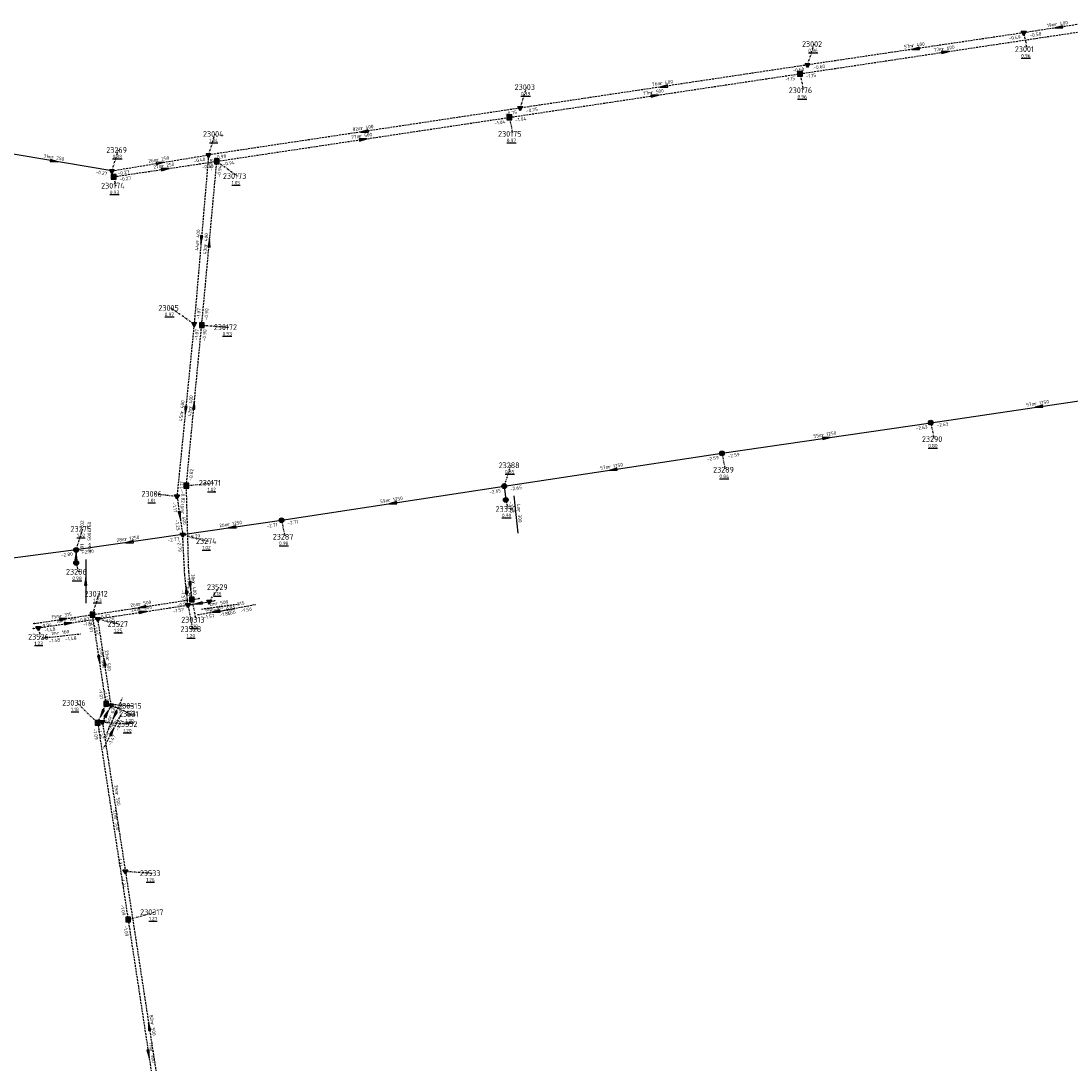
# Model space of a CAD drawing. Extents: x 188323 to 208361, y 565368 to 574910.
# Tile 145 of 256: x 201514 to 201788, y 569151 to 569423. Entities that reach past the tile are written whole.
import ezdxf

# ---------------------------------------------------------------- set-up
doc = ezdxf.new("R2010")
doc.units = 0
doc.linetypes.add('DASHDOT', pattern=[1, 0.5, -0.25, 0, -0.25])
doc.linetypes.add('DASHED', pattern=[0.75, 0.5, -0.25])
doc.layers.get('0').update_dxf_attribs({"linetype": 'CONTINUOUS'})
for name, color, linetype in [('RIO-AFM', 7, 'CONTINUOUS'), ('RIO-BOK', 7, 'CONTINUOUS'), ('RIO-DET', 7, 'CONTINUOUS'), ('RIO-KNP', 7, 'CONTINUOUS'), ('RIO-KNR', 7, 'CONTINUOUS'), ('RIO-LAG_0B', 7, 'CONTINUOUS'), ('RIO-LAG_1B', 7, 'DASHED'), ('RIO-LAG_2B', 7, 'DASHED'), ('RIO-LEN', 7, 'CONTINUOUS'), ('RIO-MVD', 1, 'CONTINUOUS'), ('RIO-VRB', 6, 'DASHDOT'), ('RIO-VRH', 7, 'CONTINUOUS')]:
    doc.layers.add(name, color=color, linetype=linetype)
doc.styles.add('RIO-TXT', font='isocp.shx')

# ---------------------------------------------------------------- blocks, each defined once
blk = doc.blocks.new('L_VHR')
blk.add_lwpolyline([(-0.5, 0), (0.5, 0), (-0.5, 0.15), (-0.5, -0.15), (0.5, 0)])
blk = doc.blocks.new('K_IPD')
blk.add_lwpolyline([(-0.496027, 0.307994), (0.503973, 0.307994), (0.003973, -0.558031)], close=True)
blk.add_solid([(-0.496027, 0.307994), (0.503973, 0.307994), (0.003973, -0.558031)])
at = {"style": 'RIO-TXT', "flags": 1}
blk.add_attdef('KNOOPNAAM', (2, 2), '', height=1, dxfattribs=at)
blk = doc.blocks.new('K_IPR')
blk.add_lwpolyline([(-0.5, -0.5), (0.5, -0.5), (0.5, 0.5), (-0.5, 0.5)], close=True)
blk.add_solid([(-0.5, 0.5), (0.5, 0.5), (-0.5, -0.5), (0.5, -0.5)])
at = {"style": 'RIO-TXT', "flags": 1}
blk.add_attdef('KNOOPNAAM', (2, 2), '', height=1, dxfattribs=at)
blk = doc.blocks.new('K_FIC')
blk.add_circle((0, 0), 0.0625)
at = {"style": 'RIO-TXT', "flags": 1}
blk.add_attdef('KNOOPNAAM', (2, 2), '', height=1, dxfattribs=at)
blk = doc.blocks.new('K_IPG')
blk.add_circle((0, 0), 0.5)
for points in [[(0, 0), (-0.5, 0), (-0.433013, 0.25)], [(0, 0), (-0.433013, -0.25), (-0.5, 0)], [(0, 0), (-0.433013, 0.25), (-0.25, 0.433013)], [(0, 0), (-0.25, -0.433013), (-0.433013, -0.25)], [(0, 0), (-0.25, 0.433013), (0, 0.5)], [(0, 0), (0, -0.5), (-0.25, -0.433013)], [(0, 0), (0, 0.5), (0.25, 0.433013)], [(0, 0), (0.25, 0.433013), (0.433013, 0.25)], [(0, 0), (0.433013, 0.25), (0.5, 0)], [(0, 0), (0.5, 0), (0.433013, -0.25)], [(0, 0), (0.433013, -0.25), (0.25, -0.433013)], [(0, 0), (0.25, -0.433013), (0, -0.5)]]:
    blk.add_solid(points)
at = {"style": 'RIO-TXT', "flags": 1}
blk.add_attdef('KNOOPNAAM', (2, 2), '', height=1, dxfattribs=at)
blk = doc.blocks.new('171_02______230313____230314_')
at = {"layer": 'RIO-LAG_1B'}
blk.add_line((0, 0), (9.733, 1.308), dxfattribs=at)
at = {"layer": 'RIO-AFM', "style": 'RIO-TXT'}
blk.add_text('r 500', height=0.9, rotation=7.6544, dxfattribs=at).set_placement((3.7293, 1.0058))
at = {"layer": 'RIO-BOK', "style": 'RIO-TXT'}
for p in [(1.5738, -1.2011), (5.8553, -0.6256)]:
    blk.add_text('-0.93', height=0.9, rotation=7.6544, dxfattribs=at).set_placement(p)
at = {"layer": 'RIO-LEN', "style": 'RIO-TXT'}
blk.add_text('2m', height=0.9, rotation=7.6544, dxfattribs=at).set_placement((2.1238, 0.79))
blk = doc.blocks.new('172_02______230316____230315_')
at = {"layer": 'RIO-LAG_1B'}
blk.add_line((0, 0), (3.975, 8.98), dxfattribs=at)
at = {"layer": 'RIO-VRH', "xscale": 2, "yscale": 2, "zscale": 2, "rotation": 246.1165}
blk.add_blockref('L_VHR', (1.9875, 4.49), dxfattribs=at)
at = {"layer": 'RIO-AFM', "style": 'RIO-TXT'}
blk.add_text('r 630', height=0.9, rotation=66.1165, dxfattribs=at).set_placement((1.0931, 3.7047))
at = {"layer": 'RIO-BOK', "style": 'RIO-TXT'}
for s, p in [('-1.01', (3.5954, 4.6636)), ('-1.04', (1.8468, 0.7133))]:
    blk.add_text(s, height=0.9, rotation=66.1165, dxfattribs=at).set_placement(p)
at = {"layer": 'RIO-LEN', "style": 'RIO-TXT'}
blk.add_text('5m', height=0.9, rotation=66.1165, dxfattribs=at).set_placement((0.4374, 2.2233))
blk = doc.blocks.new('198_02______23275_____23286_')
at = {"layer": 'RIO-LAG_0B'}
blk.add_line((0, 0), (0.005, -11.441), dxfattribs=at)
at = {"layer": 'RIO-VRH', "xscale": 2, "yscale": 2, "zscale": 2, "rotation": 450}
blk.add_blockref('L_VHR', (0.0025, -5.7205), dxfattribs=at)
at = {"layer": 'RIO-AFM', "style": 'RIO-TXT'}
blk.add_text('e 500/750', height=0.9, rotation=450, dxfattribs=at).set_placement((1.3972, 3.5614))
at = {"layer": 'RIO-BOK', "style": 'RIO-TXT'}
for s, p in [('-1.02', (-0.5058, 7.3407)), ('-1.01', (-0.5011, 1.3997))]:
    blk.add_text(s, height=0.9, rotation=450, dxfattribs=at).set_placement(p)
at = {"layer": 'RIO-LEN', "style": 'RIO-TXT'}
blk.add_text('3m', height=0.9, rotation=450, dxfattribs=at).set_placement((1.3985, 1.9414))
blk = doc.blocks.new('199_02______23288_____23330_')
at = {"layer": 'RIO-LAG_0B'}
blk.add_line((0, 0), (1.09, -9.761), dxfattribs=at)
at = {"layer": 'RIO-AFM', "style": 'RIO-TXT'}
blk.add_text('r 300', height=0.9, rotation=276.3486, dxfattribs=at).set_placement((0.9223, -3.7514))
at = {"layer": 'RIO-BOK', "style": 'RIO-TXT'}
blk.add_text('-2.65', height=0.9, rotation=276.3486, dxfattribs=at).set_placement((-1.2359, -1.5466))
at = {"layer": 'RIO-LEN', "style": 'RIO-TXT'}
blk.add_text('4m', height=0.9, rotation=276.3486, dxfattribs=at).set_placement((0.7424, -2.1414))
blk = doc.blocks.new('211_02______23525_____23526_')
at = {"layer": 'RIO-LAG_2B'}
blk.add_line((0, 0), (9.762, 1.067), dxfattribs=at)
at = {"layer": 'RIO-AFM', "style": 'RIO-TXT'}
blk.add_text('r 160', height=0.9, rotation=6.2413, dxfattribs=at).set_placement((3.753, 0.9135))
at = {"layer": 'RIO-BOK', "style": 'RIO-TXT'}
for p in [(5.8381, -0.7698), (1.5437, -1.2395)]:
    blk.add_text('-1.48', height=0.9, rotation=6.2413, dxfattribs=at).set_placement(p)
at = {"layer": 'RIO-LEN', "style": 'RIO-TXT'}
blk.add_text('1m', height=0.9, rotation=6.2413, dxfattribs=at).set_placement((2.1426, 0.7373))
blk = doc.blocks.new('212_02______23528_____23529_')
at = {"layer": 'RIO-LAG_2B'}
blk.add_line((0, 0), (9.696, 1.557), dxfattribs=at)
at = {"layer": 'RIO-VRH', "xscale": 2, "yscale": 2, "zscale": 2, "rotation": 189.1257}
blk.add_blockref('L_VHR', (4.848, 0.7785), dxfattribs=at)
at = {"layer": 'RIO-AFM', "style": 'RIO-TXT'}
blk.add_text('r 315', height=0.9, rotation=9.1257, dxfattribs=at).set_placement((3.7023, 1.1012))
at = {"layer": 'RIO-BOK', "style": 'RIO-TXT'}
for s, p in [('-1.57', (1.6041, -1.1602)), ('-1.56', (5.8694, -0.475))]:
    blk.add_text(s, height=0.9, rotation=9.1257, dxfattribs=at).set_placement(p)
at = {"layer": 'RIO-LEN', "style": 'RIO-TXT'}
blk.add_text('6m', height=0.9, rotation=9.1257, dxfattribs=at).set_placement((2.1028, 0.8442))
blk = doc.blocks.new('213_02______23529_____23530_')
at = {"layer": 'RIO-LAG_2B'}
blk.add_line((0, 0), (9.658, 1.78), dxfattribs=at)
at = {"layer": 'RIO-AFM', "style": 'RIO-TXT'}
blk.add_text('r 315', height=0.9, rotation=10.4468, dxfattribs=at).set_placement((3.6759, 1.1863))
at = {"layer": 'RIO-BOK', "style": 'RIO-TXT'}
for p in [(1.6304, -1.123), (5.8788, -0.3396)]:
    blk.add_text('-1.56', height=0.9, rotation=10.4468, dxfattribs=at).set_placement(p)
at = {"layer": 'RIO-LEN', "style": 'RIO-TXT'}
blk.add_text('1m', height=0.9, rotation=10.4468, dxfattribs=at).set_placement((2.0828, 0.8925))
blk = doc.blocks.new('214_02______23531_____23532_')
at = {"layer": 'RIO-LAG_2B'}
blk.add_line((0, 0), (-4.469, -8.746), dxfattribs=at)
at = {"layer": 'RIO-VRH', "xscale": 2, "yscale": 2, "zscale": 2, "rotation": 422.9124}
blk.add_blockref('L_VHR', (-2.2345, -4.373), dxfattribs=at)
at = {"layer": 'RIO-AFM', "style": 'RIO-TXT'}
blk.add_text('r 500', height=0.9, rotation=422.9124, dxfattribs=at).set_placement((-3.1726, -5.1069))
at = {"layer": 'RIO-BOK', "style": 'RIO-TXT'}
for s, p in [('-1.49', (-0.6209, -4.2873)), ('-1.47', (-2.5856, -8.1359))]:
    blk.add_text(s, height=0.9, rotation=422.9124, dxfattribs=at).set_placement(p)
at = {"layer": 'RIO-LEN', "style": 'RIO-TXT'}
blk.add_text('5m', height=0.9, rotation=422.9124, dxfattribs=at).set_placement((-3.9092, -6.5498))

msp = doc.modelspace()

# ---------------------------------------------------------------- linework, layer by layer
at = {"layer": 'RIO-LAG_0B'}
for p, q in [((201538.016, 569384.32), (201507.904, 569389.376)), ((201751.696, 569318.592), (201808.192, 569326.912)), ((201697.2, 569310.592), (201751.696, 569318.592)), ((201640.4, 569302.016), (201697.2, 569310.592)), ((201582.304, 569293.12), (201640.4, 569302.016)), ((201640.4, 569302.016), (201640.8, 569298.432)), ((201556.496, 569289.408), (201582.304, 569293.12)), ((201556.496, 569289.408), (201528.704, 569285.376)), ((201528.704, 569285.376), (201475.504, 569278.528)), ((201528.704, 569285.376), (201528.704, 569281.984))]:
    msp.add_line(p, q, dxfattribs=at)
at = {"layer": 'RIO-LAG_1B'}
for p, q in [((201717.584, 569409.664), (201793.536, 569421.056)), ((201641.728, 569398.272), (201717.584, 569409.664)), ((201565.408, 569386.816), (201641.728, 569398.272)), ((201538.496, 569382.784), (201565.408, 569386.816)), ((201561.472, 569344.064), (201565.408, 569386.816)), ((201557.456, 569302.144), (201561.472, 569344.064)), ((201558.896, 569272.448), (201560.752, 569272.704)), ((201532.976, 569268.48), (201558.896, 569272.448)), ((201517.744, 569266.176), (201532.976, 569268.48)), ((201536.512, 569245.184), (201532.976, 569268.48)), ((201534.32, 569240.256), (201536.512, 569245.184)), ((201534.32, 569240.256), (201542.256, 569188.928)), ((201542.256, 569188.928), (201552.928, 569118.912))]:
    msp.add_line(p, q, dxfattribs=at)
msp.add_lwpolyline([(201558.896, 569272.448), (201558.096, 569279.68), (201557.456, 569302.144)], dxfattribs=at)
at = {"layer": 'RIO-LAG_2B'}
for p, q in [((201794.256, 569423.168), (201775.936, 569420.352)), ((201775.936, 569420.352), (201719.552, 569411.968)), ((201719.552, 569411.968), (201644.576, 569400.704)), ((201644.576, 569400.704), (201563.248, 569388.48)), ((201538.016, 569384.32), (201563.248, 569388.48)), ((201563.248, 569388.48), (201559.488, 569344.32)), ((201559.488, 569344.32), (201555.008, 569299.328)), ((201555.008, 569299.328), (201556.496, 569289.408)), ((201534.384, 569267.392), (201557.872, 569270.976)), ((201557.872, 569270.976), (201563.408, 569271.872)), ((201563.408, 569271.872), (201564.816, 569272.128)), ((201518.832, 569265.024), (201534.384, 569267.392)), ((201537.824, 569244.864), (201534.384, 569267.392)), ((201517.552, 569264.896), (201518.832, 569265.024)), ((201537.824, 569244.864), (201535.552, 569240.448)), ((201535.552, 569240.448), (201541.536, 569201.536)), ((201541.536, 569201.536), (201553.952, 569120.448))]:
    msp.add_line(p, q, dxfattribs=at)
msp.add_lwpolyline([(201557.872, 569270.976), (201557.04, 569278.976), (201556.496, 569289.408)], dxfattribs=at)
at = {"layer": 'RIO-VRB'}
for p, q in [((201775.94, 569420.37), (201776.8206, 569416.072)), ((201719.55, 569411.96), (201721.2852, 569417.4292)), ((201717.58, 569409.65), (201718.4606, 569405.352)), ((201644.57, 569400.71), (201646.3052, 569406.1792)), ((201641.73, 569398.27), (201642.6106, 569393.972)), ((201563.25, 569388.49), (201564.9852, 569393.9592)), ((201538.02, 569384.3), (201539.7552, 569389.7692)), ((201565.41, 569386.8), (201570.8294, 569382.9519)), ((201538.5, 569382.77), (201539.0335, 569380.4416)), ((201559.48, 569344.31), (201553.3519, 569348.5459)), ((201561.48, 569344.04), (201568.4475, 569343.5113)), ((201751.7, 569318.6), (201752.5806, 569314.302)), ((201697.2, 569310.6), (201698.0806, 569306.302)), ((201640.4, 569302), (201642.1352, 569307.4692)), ((201557.46, 569302.16), (201564.535, 569302.86)), ((201555, 569299.31), (201548.925, 569300.0081)), ((201640.8, 569298.4), (201641.3335, 569296.0716)), ((201582.3, 569293.1), (201583.1806, 569288.802)), ((201528.7, 569285.4), (201530.4352, 569290.8692)), ((201556.5, 569289.4), (201563.1482, 569287.68)), ((201528.7, 569282), (201529.2335, 569279.6716)), ((201563.41, 569271.85), (201566.0291, 569275.6719)), ((201532.97, 569268.46), (201534.7052, 569273.9292)), ((201557.87, 569270.96), (201559.0976, 569264.6923)), ((201558.89, 569272.45), (201559.9441, 569267.1671)), ((201534.38, 569267.42), (201540.0886, 569266.042)), ((201518.83, 569265.05), (201519.3635, 569262.7216)), ((201534.32, 569240.23), (201528.8991, 569245.4764)), ((201536.52, 569245.2), (201543.4875, 569244.6713)), ((201537.82, 569244.88), (201543.0809, 569242.5422)), ((201535.56, 569240.46), (201542.5275, 569239.9313)), ((201541.53, 569201.53), (201548.4975, 569201.0013)), ((201542.25, 569188.9), (201549.2175, 569190.8287))]:
    msp.add_line(p, q, dxfattribs=at)

# ---------------------------------------------------------------- block references
at = {"layer": 'RIO-DET'}
for name, p in [('199_02______23288_____23330_', (201642.896, 569299.52)), ('198_02______23275_____23286_', (201531.2, 569282.88)), ('212_02______23528_____23529_', (201560.368, 569268.48)), ('171_02______230313____230314_', (201561.392, 569269.952)), ('213_02______23529_____23530_', (201565.904, 569269.376)), ('211_02______23525_____23526_', (201520.048, 569262.4)), ('172_02______230316____230315_', (201536.816, 569237.76)), ('214_02______23531_____23532_', (201540.32, 569242.368))]:
    msp.add_blockref(name, p, dxfattribs=at)
at = {"layer": 'RIO-KNP', "xscale": 1.25, "yscale": 1.25, "zscale": 1.25}
for name, p in [('K_IPD', (201775.936, 569420.352)), ('K_IPD', (201719.552, 569411.968)), ('K_IPR', (201717.584, 569409.664)), ('K_IPR', (201641.728, 569398.272)), ('K_IPD', (201644.576, 569400.704)), ('K_IPD', (201563.248, 569388.48)), ('K_IPR', (201565.408, 569386.816)), ('K_IPD', (201538.016, 569384.32)), ('K_IPR', (201538.496, 569382.784)), ('K_IPD', (201559.488, 569344.32)), ('K_IPR', (201561.472, 569344.064)), ('K_IPG', (201751.696, 569318.592)), ('K_IPG', (201697.2, 569310.592)), ('K_IPR', (201557.456, 569302.144)), ('K_IPG', (201640.4, 569302.016)), ('K_IPD', (201555.008, 569299.328)), ('K_IPG', (201640.8, 569298.432)), ('K_IPG', (201582.304, 569293.12)), ('K_IPD', (201556.496, 569289.408)), ('K_IPG', (201528.704, 569285.376)), ('K_IPG', (201528.704, 569281.984)), ('K_IPR', (201558.896, 569272.448)), ('K_FIC', (201560.752, 569272.704)), ('K_IPD', (201557.872, 569270.976)), ('K_IPD', (201563.408, 569271.872)), ('K_FIC', (201564.816, 569272.128)), ('K_IPR', (201532.976, 569268.48)), ('K_IPD', (201534.384, 569267.392)), ('K_FIC', (201517.552, 569264.896)), ('K_FIC', (201517.744, 569266.176)), ('K_IPD', (201518.832, 569265.024)), ('K_IPR', (201536.512, 569245.184)), ('K_IPD', (201537.824, 569244.864)), ('K_IPR', (201534.32, 569240.256)), ('K_IPD', (201535.552, 569240.448)), ('K_IPD', (201541.536, 569201.536)), ('K_IPR', (201542.256, 569188.928))]:
    msp.add_blockref(name, p, dxfattribs=at)
at = {"layer": 'RIO-VRH', "xscale": 2, "yscale": 2, "zscale": 2}
for p, rotation in [((201785.095, 569421.755), 188.6018), ((201747.745, 569416.165), 188.4817), ((201755.555, 569415.35), 8.5354), ((201682.06, 569406.335), 188.5322), ((201679.655, 569403.96), 8.5318), ((201603.91, 569394.6), 188.5451), ((201603.57, 569392.535), 8.5461), ((201522.96, 569386.85), 350.3906), ((201550.635, 569386.395), 9.4282), ((201551.955, 569384.785), 8.5164), ((201561.365, 569366.4), 265.114), ((201563.445, 569365.42), 84.7402), ((201557.24, 569321.81), 264.3061), ((201559.47, 569323.1), 84.5085), ((201779.95, 569322.75), 188.3563), ((201724.45, 569314.6), 8.3499), ((201668.8, 569306.3), 188.6088), ((201611.35, 569297.55), 188.7082), ((201555.75, 569294.355), 278.6153), ((201569.4, 569291.25), 188.1604), ((201542.6, 569287.4), 188.187), ((201528.7, 569283.7), 450), ((201557.455, 569274.97), 95.9171), ((201558.495, 569276.075), 276.2272), ((201545.93, 569270.455), 188.7503), ((201560.64, 569271.405), 189.1257), ((201525.355, 569267.33), 8.4398), ((201546.125, 569269.19), 8.5693), ((201526.605, 569266.235), 8.665), ((201534.745, 569256.83), 278.6859), ((201536.1, 569256.15), 98.6856), ((201535.42, 569242.715), 246.1165), ((201536.69, 569242.67), 422.9124), ((201547.745, 569160.975), 458.7209), ((201547.59, 569153.895), 278.6818)]:
    msp.add_blockref('L_VHR', p, dxfattribs=dict(at, rotation=rotation))

# ---------------------------------------------------------------- texts
at = {"layer": 'RIO-AFM', "style": 'RIO-TXT'}
for s, rotation, p in [('r 400', 368.6018, (201784.2181, 569422.1334)), ('r 400', 368.4817, (201746.8669, 569416.5573)), ('r 600', 8.5354, (201754.6794, 569415.7242)), ('r 400', 368.5322, (201681.1809, 569406.7325)), ('r 500', 8.5318, (201678.7794, 569404.3342)), ('r 400', 368.545, (201603.0306, 569394.9993)), ('r 500', 8.5461, (201602.6947, 569392.9091)), ('r 250', 350.3906, (201522.2458, 569387.4873)), ('r 250', 9.4282, (201549.7538, 569386.7555)), ('r 250', 8.5164, (201551.0799, 569385.1595)), ('r 400', 445.114, (201560.7844, 569365.6361)), ('r 400', 84.7402, (201562.873, 569364.6591)), ('r 400', 84.5085, (201558.8949, 569322.3413)), ('r 400', 444.3061, (201556.6484, 569321.0544)), ('r 1250', 8.3563, (201778.8087, 569323.0877)), ('r 1250', 8.3499, (201723.3089, 569314.9379)), ('r 1250', 8.6088, (201667.6572, 569306.6327)), ('r 1250', 8.7082, (201610.2065, 569297.8807)), ('r 400', 278.6153, (201556.1257, 569295.2318)), ('r 1250', 8.1604, (201568.2596, 569291.5916)), ('r 1250', 368.187, (201541.4582, 569287.7492)), ('r 500', 275.9171, (201557.8709, 569275.828)), ('r 400', 276.2272, (201558.906, 569276.9353)), ('r 500', 8.7503, (201545.0533, 569270.8259)), ('r 500', 8.5693, (201545.2495, 569269.5637)), ('r 315', 8.4398, (201524.4801, 569267.7056)), ('r 160', 8.665, (201525.7287, 569266.6072)), ('r 630', 278.6859, (201535.1239, 569257.7076)), ('r 500', 278.6856, (201536.4786, 569257.0279)), ('r 500', 278.7267, (201538.9282, 569221.8735)), ('r 500', 278.7904, (201538.6711, 569215.445)), ('r 500', 278.7209, (201548.1416, 569161.8559)), ('r 500', 278.6818, (201547.9837, 569154.7751))]:
    msp.add_text(s, height=0.9, rotation=rotation, dxfattribs=at).set_placement(p)
at = {"layer": 'RIO-BOK', "style": 'RIO-TXT'}
for s, rotation, p in [('-0.58', 368.6018, (201777.5342, 569419.1961)), ('-0.49', 368.4817, (201772.0864, 569418.4137)), ('-0.60', 368.5322, (201715.6967, 569410.0122)), ('-1.15', 8.5354, (201719.1721, 569408.4733)), ('-0.60', 368.4817, (201721.1417, 569410.7828)), ('-1.15', 8.5318, (201713.732, 569407.657)), ('-0.75', 368.545, (201640.7168, 569398.7653)), ('-0.75', 368.5322, (201646.1628, 569399.5342)), ('-1.04', 8.5461, (201637.8833, 569396.2762)), ('-1.04', 8.5318, (201643.322, 569397.0932)), ('-0.40', 9.4282, (201559.434, 569386.4371)), ('-0.98', 368.545, (201564.843, 569387.3146)), ('-0.35', 8.5164, (201561.5623, 569384.8082)), ('-0.98', 445.114, (201564.2709, 569384.2881)), ('-0.94', 84.7402, (201566.4288, 569382.5886)), ('-0.94', 8.5461, (201567.0023, 569385.6236)), ('-0.27', 350.3906, (201533.7466, 569383.6207)), ('-0.27', 9.4282, (201539.6302, 569383.1482)), ('-0.27', 8.5164, (201540.0917, 569381.5928)), ('-1.07', 445.114, (201560.9931, 569345.5866)), ('-0.90', 84.7402, (201563.0022, 569345.3058)), ('-1.07', 444.3061, (201560.441, 569340.0943)), ('-0.90', 84.5085, (201562.4818, 569339.8243)), ('-2.63', 8.3499, (201747.8465, 569316.6194)), ('-2.63', 8.3563, (201753.2884, 569317.4183)), ('-2.59', 8.6088, (201693.3552, 569308.6019)), ('-2.59', 8.3499, (201698.7883, 569309.4181)), ('-0.82', 84.5085, (201558.9873, 569303.4196)), ('-1.17', 444.3061, (201556.531, 569300.5652)), ('-0.82', 271.6411, (201556.1014, 569300.7201)), ('-2.65', 8.7082, (201636.5583, 569299.9952)), ('-2.65', 8.6088, (201641.9936, 569300.8253)), ('-1.17', 278.6153, (201553.8263, 569297.7157)), ('-1.25', 278.6153, (201554.5059, 569293.2451)), ('-2.71', 8.1604, (201578.4391, 569291.132)), ('-2.71', 8.7082, (201583.8956, 569291.9281)), ('-2.79', 8.1604, (201558.0843, 569288.2129)), ('-2.77', 368.187, (201552.6394, 569287.4455)), ('-2.79', 272.9754, (201555.1753, 569287.9288)), ('-2.80', 367.3892, (201524.8101, 569283.5154)), ('-2.80', 368.187, (201530.2856, 569284.2146)), ('-0.93', 276.2272, (201557.0561, 569276.3747)), ('-1.57', 275.9171, (201556.0579, 569274.8945)), ('-1.57', 8.5693, (201554.0239, 569268.9646)), ('-0.93', 8.7503, (201555.0502, 569270.4424)), ('-0.97', 8.4398, (201529.1189, 569266.4732)), ('-0.97', 8.7503, (201534.5665, 569267.2893)), ('-1.55', 8.5693, (201535.9728, 569266.2442)), ('-0.94', 8.4398, (201519.3301, 569265.0206)), ('-1.48', 8.665, (201520.4247, 569263.8769)), ('-1.50', 8.665, (201530.537, 569265.4181)), ('-0.97', 278.6859, (201531.7982, 569266.8643)), ('-1.55', 278.6856, (201533.2082, 569265.8243)), ('-1.01', 278.6859, (201534.5297, 569249.0434)), ('-1.49', 278.6856, (201535.8291, 569248.724)), ('-1.09', 278.7904, (201533.1511, 569238.6321)), ('-1.34', 278.7267, (201534.3894, 569238.8634)), ('-1.34', 278.7267, (201539.5469, 569205.3732)), ('-1.34', 278.7209, (201540.3592, 569199.9336)), ('-1.09', 278.7904, (201540.2703, 569192.7431)), ('-1.09', 278.6818, (201541.0781, 569187.3044))]:
    msp.add_text(s, height=0.9, rotation=rotation, dxfattribs=at).set_placement(p)
at = {"layer": 'RIO-KNR', "style": 'RIO-TXT'}
for s, p in [('23002', (201718.0977, 569416.6792)), ('23001', (201773.6331, 569415.322)), ('23003', (201643.1177, 569405.4292)), ('230176', (201714.6356, 569404.602)), ('23004', (201561.7977, 569393.2092)), ('230175', (201638.7856, 569393.222)), ('23269', (201536.5677, 569389.0192)), ('230173', (201567.0044, 569382.2019)), ('230174', (201535.2085, 569379.6916)), ('23005', (201550.1644, 569347.7959)), ('230172', (201564.6225, 569342.7613)), ('23290', (201749.3931, 569313.552)), ('23288', (201638.9477, 569306.7192)), ('23289', (201694.8931, 569305.552)), ('230171', (201560.71, 569302.11)), ('23006', (201545.7375, 569299.2581)), ('23330', (201638.146, 569295.3216)), ('23275', (201527.2477, 569290.1192)), ('23287', (201579.9931, 569288.052)), ('23274', (201559.9607, 569286.93)), ('23286', (201526.046, 569278.9216)), ('23529', (201562.8416, 569274.9219)), ('230312', (201530.8802, 569273.1792)), ('230313', (201556.1191, 569266.4171)), ('23527', (201536.9011, 569265.292)), ('23528', (201555.9101, 569263.9423)), ('23526', (201516.176, 569261.9716)), ('230316', (201525.0741, 569244.7264)), ('230315', (201539.6625, 569243.9213)), ('23531', (201539.8934, 569241.7922)), ('23532', (201539.34, 569239.1813)), ('23533', (201545.31, 569200.2513)), ('230317', (201545.3925, 569190.0787))]:
    msp.add_text(s, height=1.5, dxfattribs=at).set_placement(p)
at = {"layer": 'RIO-LEN', "style": 'RIO-TXT'}
for s, rotation, p in [('19m', 368.6018, (201782.0826, 569421.809)), ('57m', 368.4817, (201744.7308, 569416.2373)), ('77m', 8.5354, (201752.5434, 569415.4036)), ('76m', 368.5322, (201679.045, 569406.4106)), ('77m', 8.5318, (201676.6433, 569404.0137)), ('82m', 368.545, (201600.8948, 569394.677)), ('77m', 8.5461, (201600.5587, 569392.5881)), ('31m', 350.3906, (201520.1159, 569387.8466)), ('26m', 9.4282, (201547.623, 569386.4016)), ('27m', 8.5164, (201548.9437, 569384.8396)), ('44m', 445.114, (201560.6021, 569363.4838)), ('43m', 84.7402, (201562.6753, 569362.5082)), ('42m', 84.5085, (201558.6885, 569320.1912)), ('57m', 8.3563, (201776.6716, 569322.7738)), ('45m', 444.3061, (201556.4358, 569318.9049)), ('55m', 8.3499, (201721.1718, 569314.6242)), ('57m', 8.6088, (201665.5216, 569306.3093)), ('10m', 278.6153, (201555.8011, 569297.3672)), ('59m', 8.7082, (201608.0714, 569297.5536)), ('26m', 8.1604, (201566.1214, 569291.2849)), ('28m', 368.187, (201539.3205, 569287.4402)), ('30m', 276.2272, (201558.6707, 569279.0824)), ('19m', 275.9171, (201557.6472, 569277.9764)), ('26m', 8.7503, (201542.9184, 569270.4973)), ('24m', 8.5693, (201543.1136, 569269.2418)), ('15m', 8.4398, (201522.3435, 569267.3886)), ('16m', 8.665, (201523.5934, 569266.2818)), ('24m', 278.6859, (201534.7966, 569259.8427)), ('23m', 278.6856, (201536.1514, 569259.163)), ('39m', 278.7267, (201538.5995, 569224.0084)), ('52m', 278.7904, (201538.34, 569217.5794)), ('82m', 278.7209, (201547.8131, 569163.9908)), ('71m', 278.6818, (201547.6566, 569156.9102))]:
    msp.add_text(s, height=0.9, rotation=rotation, dxfattribs=at).set_placement(p)
at = {"layer": 'RIO-MVD', "style": 'RIO-TXT'}
for s, p in [('%%U0.96', (201719.7552, 569415.2792)), ('%%U0.96', (201775.2906, 569413.922)), ('%%U0.99', (201644.7752, 569404.0292)), ('%%U0.96', (201716.9306, 569403.202)), ('%%U1.04', (201563.4552, 569391.8092)), ('%%U0.97', (201641.0806, 569391.822)), ('%%U0.98', (201538.2252, 569387.6192)), ('%%U1.05', (201569.2994, 569380.8019)), ('%%U0.93', (201537.5035, 569378.2916)), ('%%U0.97', (201551.8219, 569346.3959)), ('%%U0.93', (201566.9175, 569341.3613)), ('%%U0.80', (201751.0506, 569312.152)), ('%%U0.85', (201640.6052, 569305.3192)), ('%%U0.84', (201696.5506, 569304.152)), ('%%U1.02', (201563.005, 569300.71)), ('%%U1.01', (201547.395, 569297.8581)), ('%%U0.90', (201639.8035, 569293.9216)), ('%%U1.02', (201528.9052, 569288.7192)), ('%%U1.02', (201561.6182, 569285.53)), ('%%U0.98', (201581.6506, 569286.652)), ('%%U0.98', (201527.7035, 569277.5216)), ('%%U1.23', (201533.1752, 569271.7792)), ('%%U1.18', (201564.4991, 569273.5219)), ('%%U1.25', (201538.5586, 569263.892)), ('%%U1.19', (201558.4141, 569265.0171)), ('%%U1.20', (201557.5676, 569262.5423)), ('%%U1.23', (201517.8335, 569260.5716)), ('%%U1.18', (201527.3691, 569243.3264)), ('%%U1.20', (201541.9575, 569242.5213)), ('%%U1.20', (201541.5509, 569240.3922)), ('%%U1.20', (201540.9975, 569237.7813)), ('%%U1.26', (201546.9675, 569198.8513)), ('%%U1.27', (201547.6875, 569188.6787))]:
    msp.add_text(s, height=0.9, dxfattribs=at).set_placement(p)

doc.saveas('drawing.dxf')
